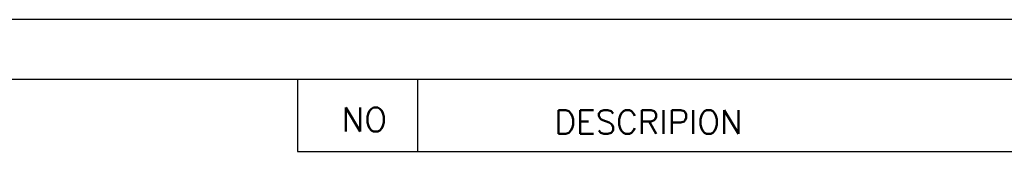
# Model space of a CAD drawing. Extents: x 10 to 307, y 10 to 220.
# Tile 5 of 6: x 122 to 204, y 209 to 220. Entities that reach past the tile are written whole.
import ezdxf

# ---------------------------------------------------------------- set-up
doc = ezdxf.new("R2010")
doc.units = 0
doc.header["$LTSCALE"] = 0.5
doc.header["$MEASUREMENT"] = 0
doc.layers.get('0').update_dxf_attribs({"linetype": 'CONTINUOUS'})
doc.styles.get("Standard").update_dxf_attribs({"font": 'romans.shx', "bigfont": 'whgtxt.shx'})

msp = doc.modelspace()

# ---------------------------------------------------------------- linework, layer by layer
for p, q in [((307, 220), (10, 220)), ((302, 215), (15, 215)), ((145.0907, 215), (145.0907, 209)), ((155.0907, 215), (155.0907, 209)), ((145.0907, 209), (302, 209))]:
    msp.add_line(p, q)

# ---------------------------------------------------------------- texts
for s, p in [('NO', (148.7839, 210.6585)), ('DESCRIPION', (166.5267, 210.4522))]:
    msp.add_text(s, height=2).set_placement(p)

doc.saveas('drawing.dxf')
